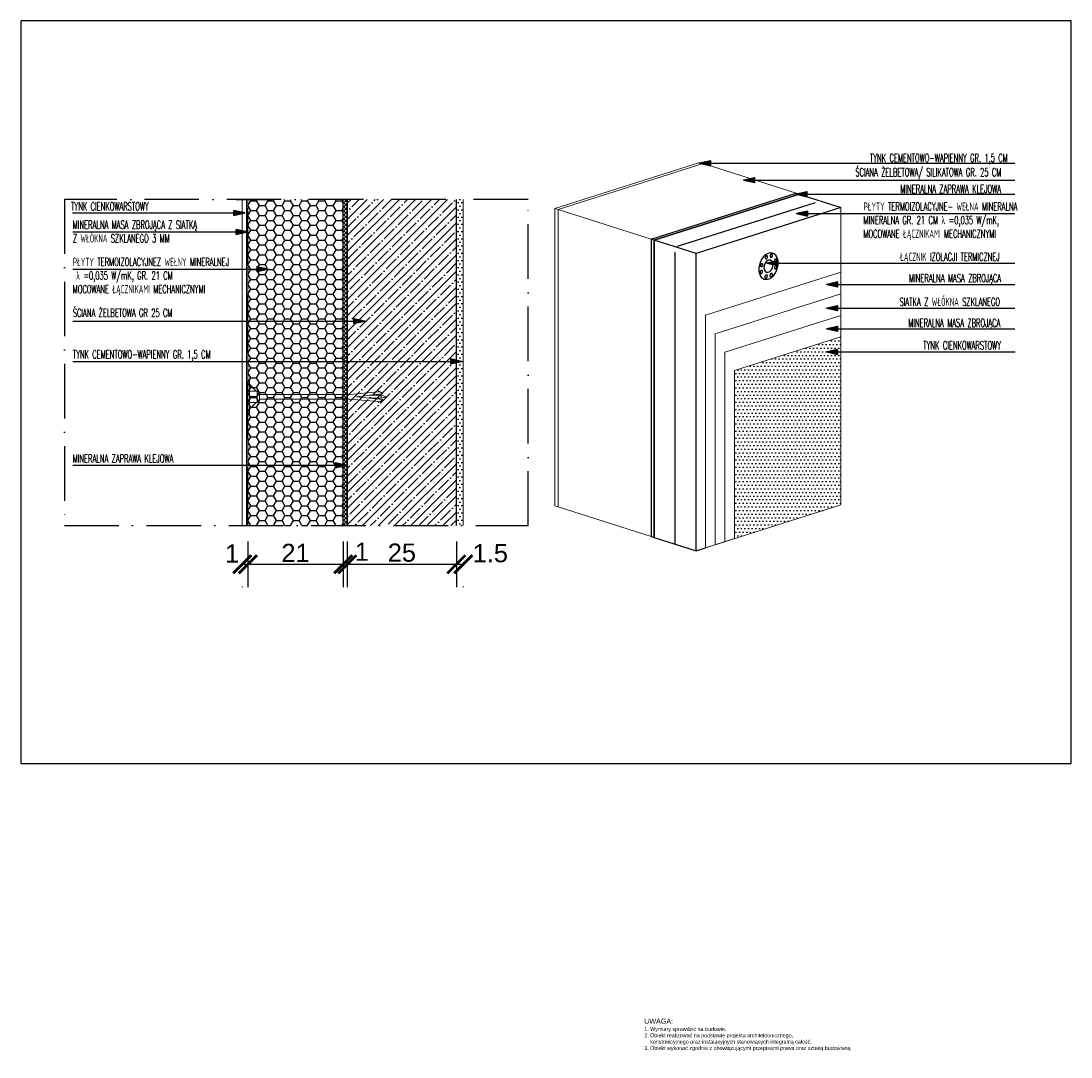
# Model space of a CAD drawing. Header units: millimetres. Extents: x -1427 to 10229, y -1578 to 5221.
# Tile 97 of 129: x 4136 to 4367, y 998 to 1226. Entities that reach past the tile are written whole.
import ezdxf

# ---------------------------------------------------------------- set-up
doc = ezdxf.new("R2010")
doc.units = ezdxf.units.MM
doc.linetypes.add('ACAD_ISO10W100', pattern=[18, 12, -3, 0, -3])
doc.linetypes.add('DASHED', pattern=[19.049999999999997, 12.7, -6.35])
for name, color, linetype, lineweight in [('A WIDOKOWE', 7, 'Continuous', 5), ('DESCR', 43, 'Continuous', 35), ('Widok', 1, 'Continuous', 15), ('WIDOK CIENKA', 199, 'Continuous', 9)]:
    doc.layers.add(name, color=color, linetype=linetype, lineweight=lineweight)
for name, color, linetype in [('A-op', 3, 'Continuous'), ('B-izolacja', 8, 'Continuous'), ('DESCR_POW', 43, 'Continuous'), ('H-hatch', 8, 'Continuous'), ('hatch', 7, 'Continuous'), ('SCHNITTLINIE', 2, 'ACAD_ISO10W100'), ('w.izolacyjna', 252, 'Continuous'), ('w.klejąca', 31, 'Continuous'), ('w.zbrojąca', 7, 'Continuous'), ('zaprawa', 250, 'Continuous'), ('łącznik', 8, 'Continuous'), ('ŚCIANY', 1, 'Continuous')]:
    doc.layers.add(name, color=color, linetype=linetype)
doc.styles.add('Arial', font='arial.ttf')
doc.styles.add('SIMPLEX', font='simplex.shx', dxfattribs={"width": 0.77})
doc.linetypes.add('BATTING', pattern='A,0.00254,-2.54,[134,ltypeshp.shx,S=2.54,R=0,X=-2.54,Y=0],-5.08,[134,ltypeshp.shx,S=2.54,R=180,X=2.54,Y=0],-2.54', length=10.16254)
doc.dimstyles.new('1-10', dxfattribs={"dimtxt": 4, "dimasz": 4, "dimexe": 0.18, "dimexo": 0.0625, "dimgap": 0.5, "dimtad": 1, "dimdec": 0, "dimzin": 0, "dimdsep": 46, "dimtxsty": 'Arial', "dimblk": 'ARCHTICK', "dimblk1": 'ST', "dimblk2": 'ST', "dimcen": 0, "dimse1": 1, "dimse2": 1, "dimclrd": 9, "dimclrt": 256, "dimadec": 0, "dimazin": 0, "dimtfac": 1, "dimtdec": 0, "dimtix": 1, "dimtofl": 0, "dimtmove": 2, "dimatfit": 3, "dimldrblk": 'ARCHTICK', "dimfxl": 1, "dimtolj": 1, "dimtzin": 0, "dimarcsym": 0})

# ---------------------------------------------------------------- blocks, each defined once
blk = doc.blocks.new('_ARCHTICK')
at = {"color": 0, "linetype": 'ByBlock', "const_width": 0.15}
blk.add_lwpolyline([(-0.5, -0.5), (0.5, 0.5)], dxfattribs=at)
blk = doc.blocks.new('*D234')
at = {"layer": 'A WIDOKOWE', "color": 0, "lineweight": -2, "ltscale": 3, "transparency": 16777216}
for p, q in [((4186.165394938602, 1111.51905247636), (4186.165394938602, 1101.51905247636)), ((4207.165394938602, 1111.51905247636), (4207.165394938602, 1101.51905247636))]:
    blk.add_line(p, q, dxfattribs=at)
at = {"layer": 'A WIDOKOWE', "color": 9, "lineweight": -2, "ltscale": 3, "transparency": 16777216}
blk.add_line((4186.165394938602, 1106.51905247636), (4207.165394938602, 1106.51905247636), dxfattribs=at)
at = {"layer": 'DEFPOINTS', "color": 0, "ltscale": 3, "transparency": 16777216}
for p in [(4186.165394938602, 1119.67588789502), (4207.165394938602, 1119.67588789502), (4207.165394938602, 1106.51905247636)]:
    blk.add_point(p, dxfattribs=at)
at = {"layer": 'A WIDOKOWE', "color": 9, "lineweight": -2, "ltscale": 3, "transparency": 16777216, "xscale": 4, "yscale": 4, "zscale": 4, "rotation": 180}
blk.add_blockref('_ARCHTICK', (4186.165394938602, 1106.51905247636), dxfattribs=at)
at = {"layer": 'A WIDOKOWE', "color": 9, "lineweight": -2, "ltscale": 3, "transparency": 16777216, "xscale": 4, "yscale": 4, "zscale": 4}
blk.add_blockref('_ARCHTICK', (4207.165394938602, 1106.51905247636), dxfattribs=at)
at = {"layer": 'A WIDOKOWE', "ltscale": 3, "transparency": 16777216, "insert": (4196.665394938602, 1109.027238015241), "char_height": 4, "attachment_point": 5, "style": 'Arial'}
blk.add_mtext('\\A1;21', dxfattribs=at)
blk = doc.blocks.new('ST')
at = {"color": 8}
blk.add_line((0, 10), (0, -10), dxfattribs=at)
blk.add_line((-5.303300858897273, -5.303300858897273), (5.303300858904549, 5.303300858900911))
blk = doc.blocks.new('*D235')
at = {"layer": 'A WIDOKOWE', "color": 0, "lineweight": -2, "ltscale": 3, "transparency": 16777216}
for p, q in [((4208.064789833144, 1111.51905247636), (4208.064789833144, 1101.51905247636)), ((4232.064789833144, 1111.51905247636), (4232.064789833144, 1101.51905247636))]:
    blk.add_line(p, q, dxfattribs=at)
at = {"layer": 'A WIDOKOWE', "color": 9, "lineweight": -2, "ltscale": 3, "transparency": 16777216}
blk.add_line((4208.064789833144, 1106.51905247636), (4232.064789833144, 1106.51905247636), dxfattribs=at)
at = {"layer": 'DEFPOINTS', "color": 0, "ltscale": 3, "transparency": 16777216}
for p in [(4208.064789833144, 1119.67588789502), (4232.064789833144, 1119.67588789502), (4232.064789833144, 1106.51905247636)]:
    blk.add_point(p, dxfattribs=at)
at = {"layer": 'A WIDOKOWE', "color": 9, "lineweight": -2, "ltscale": 3, "transparency": 16777216, "xscale": 4, "yscale": 4, "zscale": 4, "rotation": 180}
blk.add_blockref('_ARCHTICK', (4208.064789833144, 1106.51905247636), dxfattribs=at)
at = {"layer": 'A WIDOKOWE', "color": 9, "lineweight": -2, "ltscale": 3, "transparency": 16777216, "xscale": 4, "yscale": 4, "zscale": 4}
blk.add_blockref('_ARCHTICK', (4232.064789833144, 1106.51905247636), dxfattribs=at)
at = {"layer": 'A WIDOKOWE', "ltscale": 3, "transparency": 16777216, "insert": (4220.064789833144, 1109.061344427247), "char_height": 4, "attachment_point": 5, "style": 'Arial'}
blk.add_mtext('\\A1;25', dxfattribs=at)
blk = doc.blocks.new('Z$W@#27350')
at = {"layer": 'WIDOK CIENKA', "color": 1}
for p, q in [((0, 0), (0, 7.5)), ((0.3499999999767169, 7.5), (0, 7.5)), ((0.3499999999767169, 0), (0.3499999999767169, 7.5)), ((1.849999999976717, 4.991835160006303), (0.3499999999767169, 6.491835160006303)), ((0.3499999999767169, 4.991835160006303), (2.099999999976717, 4.991835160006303)), ((2.099999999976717, 2.477219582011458), (2.099999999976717, 4.991835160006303)), ((2.599999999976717, 4.522780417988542), (2.099999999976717, 4.991835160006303)), ((22.45820039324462, 4.272780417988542), (28.70915523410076, 4.819668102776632)), ((28.70915523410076, 4.819668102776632), (28.78486769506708, 5.057845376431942)), ((28.78486769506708, 5.057845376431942), (28.89059477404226, 4.823308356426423)), ((28.89059477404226, 4.823308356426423), (29.09595607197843, 4.841275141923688)), ((29.09595607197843, 4.841275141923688), (29.70922774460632, 4.370787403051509)), ((1.849999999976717, 3.834527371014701), (0.3499999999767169, 3.834527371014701)), ((1.849999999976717, 3.63452737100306), (0.3499999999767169, 3.63452737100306)), ((1.849999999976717, 2.477219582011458), (0.3499999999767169, 0.9772195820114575)), ((0.3499999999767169, 2.477219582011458), (2.099999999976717, 2.477219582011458)), ((1.849999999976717, 3.63452737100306), (1.849999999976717, 3.834527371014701)), ((2.599999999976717, 2.977219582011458), (2.099999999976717, 2.477219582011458)), ((2.599999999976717, 2.977219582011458), (2.599999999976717, 4.522780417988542)), ((2.599999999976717, 4.272780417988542), (22.45820039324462, 4.272780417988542)), ((2.599999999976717, 3.227219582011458), (22.45820039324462, 3.227219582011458)), ((22.45820039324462, 3.227219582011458), (28.70915523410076, 2.680331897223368)), ((28.15089809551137, 4.2344512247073), (23.89039181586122, 3.75)), ((28.15089809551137, 3.2655487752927), (23.89039181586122, 3.75)), ((26.7287302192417, 4.072740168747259), (29.35395385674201, 4.072740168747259)), ((26.7287302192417, 3.427259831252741), (29.35395385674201, 3.427259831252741)), ((29.70922774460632, 4.370787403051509), (28.15089809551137, 4.2344512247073)), ((29.70922774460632, 3.129212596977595), (28.15089809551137, 3.2655487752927)), ((28.70915523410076, 2.680331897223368), (28.78486769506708, 2.442154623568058)), ((28.78486769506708, 2.442154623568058), (28.89059477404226, 2.676691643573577)), ((28.89059477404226, 2.676691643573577), (29.09595607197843, 2.658724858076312)), ((29.09595607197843, 2.658724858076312), (29.70922774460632, 3.129212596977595)), ((30.44380476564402, 3.75), (29.35395385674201, 4.072740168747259)), ((29.35395385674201, 3.427259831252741), (29.35395385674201, 4.072740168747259)), ((30.44380476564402, 3.75), (29.35395385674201, 3.427259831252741)), ((0.3499999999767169, 0), (0, 0))]:
    blk.add_line(p, q, dxfattribs=at)
blk = doc.blocks.new('*D236')
at = {"layer": 'DEFPOINTS', "color": 0, "ltscale": 3, "transparency": 16777216}
for p in [(4206.799343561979, 1106.51905247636), (4207.665116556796, 1106.51905247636), (4207.665116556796, 1106.51905247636)]:
    blk.add_point(p, dxfattribs=at)
at = {"layer": 'A WIDOKOWE', "ltscale": 3, "transparency": 16777216, "insert": (4211.267351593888, 1109.284418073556), "char_height": 4, "attachment_point": 5, "style": 'Arial'}
blk.add_mtext('\\A1;1', dxfattribs=at)
blk = doc.blocks.new('*D237')
at = {"layer": 'A WIDOKOWE', "color": 9, "lineweight": -2, "ltscale": 3, "transparency": 16777216}
blk.add_line((4232.064789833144, 1106.51905247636), (4233.564789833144, 1106.51905247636), dxfattribs=at)
at = {"layer": 'A WIDOKOWE', "color": 0, "lineweight": -2, "ltscale": 3, "transparency": 16777216}
for p, q in [((4232.064789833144, 1101.645094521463), (4232.064789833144, 1101.51905247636)), ((4233.564789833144, 1101.645094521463), (4233.564789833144, 1101.51905247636))]:
    blk.add_line(p, q, dxfattribs=at)
at = {"layer": 'DEFPOINTS', "color": 0, "ltscale": 3, "transparency": 16777216}
for p in [(4232.064789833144, 1114.91334477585, 1062.600047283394), (4233.564789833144, 1114.91334477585, 1062.600047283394), (4233.564789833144, 1106.51905247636)]:
    blk.add_point(p, dxfattribs=at)
at = {"layer": 'A WIDOKOWE', "color": 9, "lineweight": -2, "ltscale": 3, "transparency": 16777216, "xscale": 4, "yscale": 4, "zscale": 4, "rotation": 180}
blk.add_blockref('_ARCHTICK', (4232.064789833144, 1106.51905247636), dxfattribs=at)
at = {"layer": 'A WIDOKOWE', "color": 9, "lineweight": -2, "ltscale": 3, "transparency": 16777216, "xscale": 4, "yscale": 4, "zscale": 4}
blk.add_blockref('_ARCHTICK', (4233.564789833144, 1106.51905247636), dxfattribs=at)
at = {"layer": 'A WIDOKOWE', "ltscale": 3, "transparency": 16777216, "insert": (4239.52383917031, 1108.9356646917), "char_height": 4, "attachment_point": 5, "style": 'Arial'}
blk.add_mtext('\\A1;1.5', dxfattribs=at)
blk = doc.blocks.new('*D238')
at = {"layer": 'A WIDOKOWE', "color": 9, "lineweight": -2, "ltscale": 3, "transparency": 16777216}
blk.add_line((4184.944032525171, 1106.51905247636), (4186.165394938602, 1106.51905247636), dxfattribs=at)
at = {"layer": 'A WIDOKOWE', "color": 0, "lineweight": -2, "ltscale": 3, "transparency": 16777216}
for p, q in [((4184.944032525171, 1101.646180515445), (4184.944032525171, 1101.51905247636)), ((4186.165394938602, 1101.646180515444), (4186.165394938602, 1101.51905247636))]:
    blk.add_line(p, q, dxfattribs=at)
at = {"layer": 'DEFPOINTS', "color": 0, "ltscale": 3, "transparency": 16777216}
for p in [(4184.944032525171, 1115.028770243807, 1062.600047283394), (4186.165394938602, 1115.028770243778, 1062.600047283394), (4186.165394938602, 1106.51905247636)]:
    blk.add_point(p, dxfattribs=at)
at = {"layer": 'A WIDOKOWE', "color": 9, "lineweight": -2, "ltscale": 3, "transparency": 16777216, "xscale": 4, "yscale": 4, "zscale": 4, "rotation": 180}
blk.add_blockref('_ARCHTICK', (4184.944032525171, 1106.51905247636), dxfattribs=at)
at = {"layer": 'A WIDOKOWE', "color": 9, "lineweight": -2, "ltscale": 3, "transparency": 16777216, "xscale": 4, "yscale": 4, "zscale": 4}
blk.add_blockref('_ARCHTICK', (4186.165394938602, 1106.51905247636), dxfattribs=at)
at = {"layer": 'A WIDOKOWE', "ltscale": 3, "transparency": 16777216, "insert": (4182.702044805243, 1108.90324748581), "char_height": 4, "attachment_point": 5, "style": 'Arial'}
blk.add_mtext('\\A1;1', dxfattribs=at)

msp = doc.modelspace()

# ---------------------------------------------------------------- hatches: boundary and pattern name
at = {"layer": 'B-izolacja'}
h = msp.add_hatch(dxfattribs=at)
h.set_pattern_fill('HONEY', color=256, scale=10, style=0)
h.set_pattern_definition([(0, (-46093.16875034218, -14265.53501488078), (1.875, 1.082531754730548), [1.25, -2.5]), (120, (-46093.16875034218, -14265.53501488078), (-1.875, 1.082531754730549), [1.249999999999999, -2.499999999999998]), (59.99999999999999, (-46093.16875034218, -14265.53501488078), (4.163336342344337e-16, 2.165063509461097), [-2.5, 1.25])])
h.paths.add_polyline_path([(4186.165394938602, 1115.028770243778), (4186.165394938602, 1186.792310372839), (4207.165394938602, 1186.792310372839), (4207.165394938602, 1115.028770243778)])
at = {"layer": 'DESCR'}
for points in [[(4287.93012064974, 1194.225308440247), (4287.930145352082, 1194.761996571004), (4287.930170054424, 1195.29868470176), (4285.548883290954, 1194.762106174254)], [(4297.655776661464, 1190.506294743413), (4297.655801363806, 1191.042982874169), (4297.655826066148, 1191.579671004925), (4295.274539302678, 1191.04309247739)], [(4309.193046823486, 1187.400513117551), (4309.193071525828, 1187.937201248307), (4309.193096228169, 1188.473889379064), (4306.8118094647, 1187.937310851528)], [(4183.113895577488, 1184.358252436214), (4183.113870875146, 1183.821564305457), (4183.113846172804, 1183.284876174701), (4185.495132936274, 1183.821454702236)], [(4309.300537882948, 1183.130129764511), (4309.300562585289, 1183.666817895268), (4309.300587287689, 1184.203506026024), (4306.919300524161, 1183.666927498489)], [(4183.637033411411, 1180.170517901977), (4183.637008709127, 1179.633829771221), (4183.636984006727, 1179.097141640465), (4186.018270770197, 1179.633720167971)], [(4188.164287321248, 1171.95810996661), (4188.164262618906, 1171.421421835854), (4188.164237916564, 1170.884733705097), (4190.545524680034, 1171.421312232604)], [(4302.751142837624, 1172.248187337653), (4302.751167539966, 1172.784875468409), (4302.751192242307, 1173.321563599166), (4300.369905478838, 1172.784985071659)], [(4315.918279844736, 1167.558120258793), (4315.918304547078, 1168.094808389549), (4315.91832924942, 1168.631496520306), (4313.53704248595, 1168.09491799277)], [(4315.918279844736, 1162.330896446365), (4315.918304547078, 1162.867584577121), (4315.91832924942, 1163.404272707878), (4313.53704248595, 1162.867694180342)], [(4209.52171371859, 1160.55367592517), (4209.521689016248, 1160.016987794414), (4209.521664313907, 1159.480299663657), (4211.902951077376, 1160.016878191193)], [(4315.918279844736, 1157.78123507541), (4315.918304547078, 1158.317923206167), (4315.91832924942, 1158.854611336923), (4313.53704248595, 1158.318032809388)], [(4315.918279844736, 1152.698032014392), (4315.918304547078, 1153.234720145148), (4315.91832924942, 1153.771408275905), (4313.53704248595, 1153.23482974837)], [(4230.838710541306, 1151.695243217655), (4230.838685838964, 1151.158555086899), (4230.838661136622, 1150.621866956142), (4233.219947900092, 1151.158445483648)], [(4205.456906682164, 1128.837116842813), (4205.456881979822, 1128.300428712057), (4205.456857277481, 1127.7637405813), (4207.83814404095, 1128.300319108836)]]:
    msp.add_hatch(color=256, dxfattribs=at).paths.add_polyline_path(points)
at = {"layer": 'H-hatch'}
h = msp.add_hatch(dxfattribs=at)
h.set_pattern_fill('ANSI37', color=256, scale=5)
h.set_pattern_definition([(45, (-46093.16875034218, -14265.53501488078), (-0.4419417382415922, 0.4419417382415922), []), (135, (-46093.16875034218, -14265.53501488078), (-0.4419417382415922, -0.4419417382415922), [])])
h.paths.add_polyline_path([(4208.064789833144, 1115.028770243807), (4207.165394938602, 1115.028770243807), (4207.165394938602, 1186.792310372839), (4208.064789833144, 1186.792310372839)])
at = {"layer": 'hatch'}
h = msp.add_hatch(dxfattribs=at)
h.set_pattern_fill('ANSI35', color=256, scale=10, style=0)
h.set_pattern_definition([(45, (-46093.16875034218, -14265.53501488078), (-1.767766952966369, 1.767766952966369), []), (45, (-46091.40098339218, -14265.53501488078), (-1.767766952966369, 1.767766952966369), [3.125, -0.625, 0, -0.625])])
h.paths.add_polyline_path([(4232.064789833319, 1115.028770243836), (4208.064789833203, 1115.028770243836), (4208.064789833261, 1186.792310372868), (4232.064789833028, 1186.792310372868), (4232.064789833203, 1115.028770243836)])
at = {"layer": 'hatch', "ltscale": 0.35}
h = msp.add_hatch(dxfattribs=at)
h.set_pattern_fill('DOTS', color=8, scale=0.5, style=0)
h.set_pattern_definition([(0, (-24676.32709605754, 28155.3377090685), (0.396875, 0.79375), [0, -0.79375])])
h.paths.add_polyline_path([(4233.564789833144, 1186.792310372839), (4232.064789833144, 1186.792310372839), (4232.064789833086, 1115.028770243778), (4233.564789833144, 1115.028770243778)])
at = {"layer": 'hatch', "extrusion": (-0.7055760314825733, 0.2259469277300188, -0.6716475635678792)}
h = msp.add_hatch(dxfattribs=at)
h.set_pattern_fill('ANSI37,_O', color=256, scale=0.2999999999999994, angle=109.5089661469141)
h.set_pattern_definition([(244.5089661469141, (-2363.360304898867, -1388.842477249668), (0.8597766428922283, -0.4099272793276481), []), (334.508966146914, (-2363.360304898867, -1388.842477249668), (0.4099272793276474, 0.8597766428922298), [])])
h.paths.add_polyline_path([(-2426.956927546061, -1408.373723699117), (-2422.4436643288, -1410.525572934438), (-2406.950349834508, -1378.030077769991), (-2367.233633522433, -1396.966351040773), (-2365.942523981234, -1394.258393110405), (-2410.1725035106, -1373.170270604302)])
at = {"layer": 'hatch', "ltscale": 0.35}
h = msp.add_hatch(dxfattribs=at)
h.set_pattern_fill('DOTS', color=8, scale=0.5, style=0)
h.set_pattern_definition([(0, (-24867.23421089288, 28558.30048833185), (0.396875, 0.79375), [0, -0.79375])])
h.paths.add_polyline_path([(4316.662722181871, 1153.23482974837), (4315.918304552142, 1153.23482974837), (4315.918279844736, 1152.698032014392), (4313.53704248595, 1153.23482974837), (4315.91832924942, 1153.771408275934), (4315.918304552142, 1153.23482974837), (4316.662722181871, 1153.23482974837), (4316.662722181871, 1156.554825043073), (4293.277792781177, 1149.130754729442), (4293.277792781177, 1112.166332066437), (4316.662722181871, 1119.590402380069)])
at = {"layer": 'w.klejąca', "extrusion": (-4.718447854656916e-16, 0.9478057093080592, 0.3188484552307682)}
h = msp.add_hatch(dxfattribs=at)
h.set_pattern_fill('AR-CONC', color=8, scale=0.01, angle=224.876099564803, style=0)
h.set_pattern_definition([(94.87609956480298, (-4274.896117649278, 1075.116378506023), (1.403485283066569, 1.172501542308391), [0.1905, -2.0955]), (39.87609956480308, (-4274.896117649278, 1075.116378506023), (-1.597792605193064, 1.105227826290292), [0.1524, -1.6764]), (145.3270995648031, (-4274.779160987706, 1075.214086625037), (-0.1942965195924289, 2.277727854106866), [0.1619, -1.7809]), (91.06029956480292, (-4275.254550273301, 1075.476364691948), (2.217599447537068, 1.614742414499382), [0.2857499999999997, -3.143249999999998]), (141.5116995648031, (-4275.069750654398, 1075.610926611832), (-0.0634477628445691, 3.428409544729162), [0.2428500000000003, -2.671350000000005]), (36.06009956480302, (-4275.254550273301, 1075.476364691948), (-0.06344204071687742, 3.428409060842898), [0.2286, -2.5146]), (65.8760995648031, (-4274.98494902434, 1075.56558445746), (1.795955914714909, 0.3450697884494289), [0.1904999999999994, -2.095499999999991]), (10.87609956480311, (-4274.98494902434, 1075.56558445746), (-0.8616358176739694, 1.741279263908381), [0.1524, -1.6764]), (116.3274995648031, (-4274.835286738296, 1075.59433994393), (0.9343142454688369, 2.086349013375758), [0.1618999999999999, -1.780899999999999]), (82.37609956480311, (-4274.896117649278, 1075.116378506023), (-0.5747131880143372, 0.6209783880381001), [0, -1.65608, 0, -1.7018, 0, -1.68275]), (52.37609956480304, (-4274.896117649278, 1075.116378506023), (-0.2333431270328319, 1.181377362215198), [0, -0.970279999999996, 0, -1.617979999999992, 0, -0.641349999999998]), (12.37609956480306, (-4275.297502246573, 1074.71672613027), (1.001262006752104, 0.9160988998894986), [0, -0.6349999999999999, 0, -1.9812, 0, -2.628899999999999]), (2.376099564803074, (-4275.477495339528, 1074.537509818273), (0.8702908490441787, 1.225344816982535), [0, -0.8255000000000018, 0, -1.315720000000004, 0, -1.866900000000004])])
h.paths.add_polyline_path([(-4274.896117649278, 1075.116378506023), (-4306.784657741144, 1043.3654570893), (-4307.490233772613, 1044.07409131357), (-4275.601693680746, 1075.825012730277)])
at = {"layer": 'zaprawa', "extrusion": (0.7086342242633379, 0.224971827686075, -0.6687489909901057)}
h = msp.add_hatch(dxfattribs=at)
h.set_pattern_fill('AR-CONC', color=8, scale=0.01, angle=295.3949003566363, style=0)
h.set_pattern_definition([(75.39490035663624, (-170.7355355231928, 4101.191691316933), (1.714163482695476, 0.6373181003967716), [0.1905, -2.0955]), (20.39490035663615, (-170.7355355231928, 4101.191691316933), (-1.137729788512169, 1.574814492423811), [0.1524000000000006, -1.676400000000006]), (125.8459003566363, (-170.5926891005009, 4101.244800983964), (0.5764433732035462, 2.212127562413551), [0.1618999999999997, -1.780899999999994]), (71.57910035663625, (-170.9533937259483, 4101.650605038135), (2.629156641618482, 0.7827360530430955), [0.2857499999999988, -3.143249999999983]), (122.0305003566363, (-170.7342976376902, 4101.71583320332), (1.083550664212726, 3.253296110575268), [0.2428500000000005, -2.67135]), (16.57890035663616, (-170.9533937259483, 4101.650605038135), (1.08355589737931, 3.253293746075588), [0.2286000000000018, -2.514600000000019]), (46.39490035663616, (-170.6694723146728, 4101.644805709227), (1.808219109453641, -0.2736319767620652), [0.1905, -2.0955]), (351.3949003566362, (-170.6694723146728, 4101.644805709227), (-0.2315956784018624, 1.928946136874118), [0.1524000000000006, -1.676400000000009]), (96.84630035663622, (-170.5187881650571, 4101.622002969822), (1.576617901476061, 1.655316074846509), [0.1619000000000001, -1.780900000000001]), (62.89490035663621, (-170.7355355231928, 4101.191691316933), (-0.3347166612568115, 0.7770934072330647), [0, -1.65608, 0, -1.7018, 0, -1.68275]), (32.89490035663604, (-170.7355355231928, 4101.191691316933), (0.1740019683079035, 1.191564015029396), [0, -0.9702800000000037, 0, -1.617980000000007, 0, -0.6413500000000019]), (352.8949003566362, (-171.2472243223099, 4100.948779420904), (1.249457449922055, 0.5297347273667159), [0, -0.6350000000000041, 0, -1.981200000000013, 0, -2.628900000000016]), (342.8949003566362, (-171.4766811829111, 4100.839850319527), (1.229117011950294, 0.8649551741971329), [0, -0.8255000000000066, 0, -1.315720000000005, 0, -1.866900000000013])])
h.paths.add_polyline_path([(-233.0683047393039, 4071.600714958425), (-170.7355355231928, 4101.191691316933), (-171.1643902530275, 4102.095064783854), (-233.4971594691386, 4072.504088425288)])
at = {"layer": 'zaprawa', "true_color": 0xe0e0e0, "extrusion": (0.7055760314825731, -0.2259469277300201, 0.6716475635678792)}
h = msp.add_hatch(color=254, dxfattribs=at)
h.dxf.hatch_style = 1
edge = h.paths.add_edge_path()
edge.add_ellipse((2427.890186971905, -1383.002229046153), major_axis=(-3.580469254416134e-15, 3.000000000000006), ratio=0.9999999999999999, start_angle=0, end_angle=360, ccw=False)

# ---------------------------------------------------------------- linework, layer by layer
msp.add_line((4183.504863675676, 1186.792310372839, -4.800000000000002), (4191.504863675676, 1186.792310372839, -4.800000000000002))
at = {"elevation": -4.800000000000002}
msp.add_lwpolyline([(4136.273443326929, 1062.706778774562), (4367.273443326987, 1062.706778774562), (4367.273443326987, 1226.056778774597), (4136.273443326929, 1226.056778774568)], close=True, dxfattribs=at)
at = {"layer": 'A-op', "elevation": -4.800000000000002}
msp.add_lwpolyline([(4208.064789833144, 1115.028770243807), (4207.165394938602, 1115.028770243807), (4207.165394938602, 1186.792310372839), (4208.064789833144, 1186.792310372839)], close=True, dxfattribs=at)
at = {"layer": 'DESCR', "elevation": -4.800000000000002}
for points in [[(4287.930145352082, 1194.761996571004), (4287.93012064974, 1194.225308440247), (4285.548883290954, 1194.762106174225), (4287.930170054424, 1195.29868470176)], [(4297.655801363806, 1191.042982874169), (4297.655776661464, 1190.506294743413), (4295.274539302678, 1191.04309247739), (4297.655826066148, 1191.579671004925)], [(4309.193071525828, 1187.937201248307), (4309.193046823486, 1187.400513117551), (4306.8118094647, 1187.937310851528), (4309.193096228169, 1188.473889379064)], [(4183.113870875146, 1183.821564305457), (4183.113895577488, 1184.358252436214), (4185.495132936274, 1183.821454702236), (4183.113846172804, 1183.284876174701)], [(4309.300562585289, 1183.666817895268), (4309.300537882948, 1183.130129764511), (4306.91930052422, 1183.666927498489), (4309.300587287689, 1184.203506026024)], [(4183.637008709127, 1179.633829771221), (4183.637033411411, 1180.170517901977), (4186.018270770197, 1179.633720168), (4183.636984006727, 1179.097141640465)], [(4188.196826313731, 1171.45801875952), (4188.196851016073, 1171.994706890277), (4190.578088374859, 1171.457909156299), (4188.19680161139, 1170.921330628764)], [(4302.751167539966, 1172.784875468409), (4302.751142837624, 1172.248187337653), (4300.369905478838, 1172.78498507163), (4302.751192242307, 1173.321563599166)], [(4315.918304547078, 1168.094808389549), (4315.918279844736, 1167.558120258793), (4313.537042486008, 1168.09491799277), (4315.91832924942, 1168.631496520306)], [(4315.918304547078, 1162.867584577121), (4315.918279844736, 1162.330896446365), (4313.537042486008, 1162.867694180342), (4315.91832924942, 1163.404272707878)], [(4209.521689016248, 1160.016987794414), (4209.52171371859, 1160.55367592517), (4211.902951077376, 1160.016878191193), (4209.521664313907, 1159.480299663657)], [(4315.918304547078, 1158.317923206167), (4315.918279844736, 1157.78123507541), (4313.537042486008, 1158.318032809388), (4315.91832924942, 1158.854611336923)], [(4315.918304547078, 1153.234720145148), (4315.918279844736, 1152.698032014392), (4313.537042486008, 1153.23482974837), (4315.91832924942, 1153.771408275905)], [(4230.833115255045, 1151.161522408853), (4230.833139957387, 1151.698210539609), (4233.214377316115, 1151.161412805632), (4230.833090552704, 1150.624834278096)], [(4205.456881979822, 1128.300428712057), (4205.456906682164, 1128.837116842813), (4207.83814404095, 1128.300319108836), (4205.456857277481, 1127.7637405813)]]:
    msp.add_lwpolyline(points, close=True, dxfattribs=at)
at = {"layer": 'DESCR_POW'}
for p, q in [((4295.274539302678, 1191.04309247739, -4.800000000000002), (4354.932060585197, 1191.04309247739, -4.800000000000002)), ((4306.8118094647, 1187.937310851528, -4.800000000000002), (4354.932060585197, 1187.937310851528, -4.800000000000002)), ((4306.91930052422, 1183.666927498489, -4.800000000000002), (4354.932060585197, 1183.666927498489, -4.800000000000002)), ((4300.369905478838, 1172.78498507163, -4.800000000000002), (4354.932060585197, 1172.784985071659, -4.800000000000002)), ((4313.53704248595, 1168.09491799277, -4.800000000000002), (4354.932060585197, 1168.09491799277, -4.800000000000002)), ((4313.53704248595, 1162.867694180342, -4.800000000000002), (4354.932060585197, 1162.867694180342, -4.800000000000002)), ((4313.53704248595, 1158.318032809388, -4.800000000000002), (4354.932060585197, 1158.318032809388, -4.800000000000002)), ((4313.53704248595, 1153.23482974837, -4.800000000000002), (4355.015632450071, 1153.25909992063, -1067.400047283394))]:
    msp.add_line(p, q, dxfattribs=at)
at = {"layer": 'DESCR_POW', "elevation": -4.800000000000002}
for points in [[(4287.930145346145, 1194.761868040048), (4354.932060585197, 1194.761983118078)], [(4147.582181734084, 1183.82137511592), (4183.113870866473, 1183.82137511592)], [(4147.659504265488, 1179.633640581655), (4184.206433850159, 1179.633640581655)], [(4147.659504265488, 1171.45801875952), (4188.196826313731, 1171.45801875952)], [(4147.659504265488, 1160.016987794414), (4209.521689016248, 1160.016987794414)], [(4147.659504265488, 1151.161499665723), (4230.833115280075, 1151.162066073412)], [(4147.648200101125, 1128.300428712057), (4205.456881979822, 1128.300428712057)]]:
    msp.add_lwpolyline(points, dxfattribs=at)
at = {"layer": 'hatch', "linetype": 'BATTING', "ltscale": 9.5, "extrusion": (1.595128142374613e-15, -0.9478057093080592, -0.318848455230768)}
msp.add_lwpolyline([(4311.04226903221, 1049.709959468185), (4309.952223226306, 1049.316319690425), (4309.077507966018, 1048.97877050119), (4308.392001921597, 1048.687695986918), (4307.86958376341, 1048.433480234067), (4307.484132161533, 1048.206507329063), (4307.209525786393, 1047.997161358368), (4307.019643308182, 1047.79582640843), (4306.888363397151, 1047.592886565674), (4306.793443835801, 1047.380661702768), (4306.728158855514, 1047.159214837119), (4306.689661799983, 1046.930544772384), (4306.675106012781, 1046.696650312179), (4306.681644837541, 1046.459530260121), (4306.706431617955, 1046.221183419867), (4306.746619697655, 1045.983608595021), (4306.799362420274, 1045.748804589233), (4306.862325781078, 1045.518708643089), (4306.935226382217, 1045.295011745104), (4307.018293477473, 1045.079343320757), (4307.111756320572, 1044.873332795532), (4307.215844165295, 1044.678609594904), (4307.330786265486, 1044.496803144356), (4307.456811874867, 1044.329542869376), (4307.594150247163, 1044.178458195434)], dxfattribs=at)
at = {"layer": 'hatch', "linetype": 'BATTING', "ltscale": 13.5, "extrusion": (-2.775557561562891e-17, 0.9478057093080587, 0.3188484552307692), "elevation": 1604.577502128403}
msp.add_lwpolyline([(-4280.707104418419, 1079.914209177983), (-4311.042269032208, 1049.709959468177)], dxfattribs=at)
at = {"layer": 'hatch', "linetype": 'BATTING', "ltscale": 9.5, "extrusion": (0.7086342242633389, 0.2249718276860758, -0.6687489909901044)}
msp.add_lwpolyline([(-175.3247077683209, 4107.304463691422), (-175.318642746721, 4106.146942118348), (-175.3024875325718, 4105.240387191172), (-175.2765161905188, 4104.548771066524), (-175.2410027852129, 4104.036065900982), (-175.1962213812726, 4103.666243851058), (-175.1424460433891, 4103.403277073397), (-175.0799508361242, 4103.211137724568), (-175.0090098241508, 4103.053797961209), (-174.930011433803, 4102.901516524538), (-174.8438015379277, 4102.749698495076), (-174.7513403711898, 4102.600035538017), (-174.6535881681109, 4102.454219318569), (-174.551505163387, 4102.31394150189), (-174.4460515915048, 4102.180893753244), (-174.338187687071, 4102.056767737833), (-174.2288736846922, 4101.943255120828), (-174.1189236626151, 4101.841739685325), (-174.0085670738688, 4101.752373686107), (-173.8978872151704, 4101.675001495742), (-173.7869673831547, 4101.609467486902), (-173.6758908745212, 4101.55561603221), (-173.5647409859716, 4101.513291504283), (-173.4536010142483, 4101.482338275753), (-173.3425542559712, 4101.4626007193), (-173.2316396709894, 4101.454079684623), (-173.1207188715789, 4101.457401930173), (-173.009609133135, 4101.473350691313), (-172.8981277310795, 4101.502709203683), (-172.7860919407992, 4101.546260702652), (-172.6733190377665, 4101.604788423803), (-172.5596262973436, 4101.679075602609), (-172.4448309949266, 4101.769905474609), (-172.3293950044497, 4101.878509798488), (-172.2163585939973, 4102.007914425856), (-172.1094066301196, 4102.161593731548), (-172.0122239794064, 4102.343022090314), (-171.9284955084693, 4102.555673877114), (-171.8619060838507, 4102.803023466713), (-171.8161405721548, 4103.088545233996), (-171.7948838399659, 4103.415713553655)], dxfattribs=at)
at = {"layer": 'hatch', "linetype": 'BATTING', "ltscale": 9.5, "extrusion": (-2.775557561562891e-17, 0.9478057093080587, 0.3188484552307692)}
msp.add_lwpolyline([(-4280.707104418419, 1079.914209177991), (-4281.810701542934, 1080.284867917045), (-4282.676127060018, 1080.592403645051), (-4283.33634015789, 1080.845787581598), (-4283.824300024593, 1081.0539909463), (-4284.172965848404, 1081.225984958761), (-4284.415296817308, 1081.370740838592), (-4284.584252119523, 1081.497229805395), (-4284.712790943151, 1081.61442307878), (-4284.828262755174, 1081.730094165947), (-4284.935578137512, 1081.847225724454), (-4285.034037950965, 1081.967602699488), (-4285.122943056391, 1082.093010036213), (-4285.201594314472, 1082.225232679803), (-4285.269292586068, 1082.366055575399), (-4285.32533873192, 1082.517263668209), (-4285.369033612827, 1082.680641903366), (-4285.398020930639, 1082.857752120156), (-4285.403315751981, 1083.049263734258), (-4285.37427598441, 1083.255623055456), (-4285.300259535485, 1083.477276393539), (-4285.170624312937, 1083.71467005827), (-4284.974728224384, 1083.968250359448), (-4284.701929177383, 1084.238463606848), (-4284.341585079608, 1084.525756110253)], dxfattribs=at)
at = {"layer": 'hatch', "linetype": 'BATTING', "ltscale": 14.5, "extrusion": (-0.7086342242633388, -0.2249718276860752, 0.6687489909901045), "elevation": -2270.761346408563}
msp.add_lwpolyline([(236.2108535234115, 4078.411080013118), (175.0317383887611, 4107.45438696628)], dxfattribs=at)
at = {"layer": 'SCHNITTLINIE', "elevation": -4.800000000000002}
msp.add_lwpolyline([(4145.814773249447, 1115.028770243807), (4247.815961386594, 1115.028770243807), (4247.82047466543, 1186.792310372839), (4145.814773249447, 1186.792310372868), (4145.814773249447, 1115.028770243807)], close=True, dxfattribs=at)
at = {"layer": 'w.izolacyjna', "extrusion": (-2.775557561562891e-17, 0.9478057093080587, 0.3188484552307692), "elevation": 1535.577502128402}
msp.add_lwpolyline([(-4284.774182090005, 1085.037257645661), (-4286.900084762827, 1082.920529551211)], dxfattribs=at)
at = {"layer": 'w.zbrojąca', "color": 8, "extrusion": (8.111023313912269e-16, -0.947805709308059, -0.3188484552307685)}
for points, elevation in [([(4274.896117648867, 1075.11637850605), (4306.784657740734, 1043.365457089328), (4307.490233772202, 1044.07409131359), (4275.601693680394, 1075.825012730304)], -1604.577502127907), ([(4275.601693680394, 1075.825012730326), (4307.490233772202, 1044.07409131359), (4316.662722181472, 1053.286336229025), (4284.774182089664, 1085.037257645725)], -1604.57750212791)]:
    msp.add_lwpolyline(points, close=True, dxfattribs=dict(at, elevation=elevation))
at = {"layer": 'w.zbrojąca', "color": 8, "extrusion": (0.7086342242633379, 0.2249718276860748, -0.6687489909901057), "elevation": 2270.761346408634}
msp.add_lwpolyline([(-233.4971594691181, 4072.504088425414), (-171.1643902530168, 4102.095064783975), (-170.7355355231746, 4101.191691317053), (-233.0683047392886, 4071.600714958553)], close=True, dxfattribs=at)
at = {"layer": 'w.zbrojąca', "color": 8, "extrusion": (0.7086342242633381, 0.2249718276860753, -0.6687489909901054), "elevation": 2270.761346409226}
msp.add_lwpolyline([(-239.0722709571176, 4084.247943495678), (-176.7395017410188, 4113.838919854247), (-171.1643902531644, 4102.095064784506), (-233.4971594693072, 4072.504088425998)], close=True, dxfattribs=at)
at = {"layer": 'Widok'}
msp.add_line((4254.434412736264, 1119.182388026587, 1489.140176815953), (4253.728836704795, 1119.408334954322, 1485.231264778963), dxfattribs=at)
at = {"layer": 'Widok', "extrusion": (8.111023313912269e-16, -0.947805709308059, -0.3188484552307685), "elevation": -1594.982170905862}
msp.add_lwpolyline([(4253.728836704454, 1025.334366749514), (4285.617376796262, 993.5834453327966), (4286.322952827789, 994.2920795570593), (4254.434412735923, 1026.043000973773)], close=True, dxfattribs=at)
at = {"layer": 'Widok', "color": 0, "extrusion": (8.111023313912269e-16, -0.947805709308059, -0.3188484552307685), "elevation": -1604.577502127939}
msp.add_lwpolyline([(4306.784657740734, 1043.365457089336), (4286.322952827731, 1022.815064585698), (4254.434412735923, 1054.565986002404)], dxfattribs=at)
at = {"layer": 'Widok'}
for points, elevation in [([(4286.32295282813, 1194.70471421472), (4254.434412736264, 1184.580981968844), (4254.434412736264, 1119.182388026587)], 1481.047015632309), ([(4274.896117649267, 1178.028521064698), (4306.784657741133, 1188.152253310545)], 1530.618499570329), ([(4184.944032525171, 1115.028770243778), (4184.944032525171, 1186.792310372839)], -4.800000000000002), ([(4185.865394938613, 1115.028770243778), (4185.865394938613, 1186.792310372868)], -4.800000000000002), ([(4185.865394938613, 1115.028770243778), (4185.865394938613, 1186.792310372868)], -4.800000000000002), ([(4186.165394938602, 1115.028770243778), (4186.165394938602, 1186.792310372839)], -4.800000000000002), ([(4186.165394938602, 1115.028770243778), (4186.165394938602, 1186.792310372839)], -4.800000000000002), ([(4207.165394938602, 1115.028770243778), (4207.165394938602, 1186.792310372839)], -4.800000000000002), ([(4233.564789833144, 1115.028770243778), (4233.564789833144, 1186.792310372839)], -4.800000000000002), ([(4253.728836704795, 1184.806928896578), (4253.728836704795, 1119.408334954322)], 1480.375368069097)]:
    msp.add_lwpolyline(points, dxfattribs=dict(at, elevation=elevation))
at = {"layer": 'Widok', "color": 8, "elevation": 1530.618499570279}
msp.add_lwpolyline([(4274.896117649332, 1178.02852106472), (4254.434412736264, 1184.580981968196)], dxfattribs=at)
at = {"layer": 'Widok', "extrusion": (-0.7055760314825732, 0.2259469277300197, -0.6716475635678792), "elevation": -3792.128498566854}
msp.add_lwpolyline([(-2445.009980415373, -1399.7663267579), (-2382.726948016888, -1429.461846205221), (-2363.360304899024, -1388.842477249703), (-2425.64333729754, -1359.146957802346)], close=True, dxfattribs=at)
at = {"layer": 'Widok', "color": 8, "extrusion": (-0.7055760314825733, 0.2259469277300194, -0.6716475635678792), "elevation": -3792.128498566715}
msp.add_lwpolyline([(-2368.524743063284, -1399.674308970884), (-2364.651414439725, -1391.550435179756), (-2413.394657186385, -1368.310463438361), (-2431.470190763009, -1406.221874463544), (-2417.930401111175, -1412.677422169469), (-2403.728196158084, -1382.889884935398)], close=True, dxfattribs=at)
at = {"layer": 'Widok', "color": 8, "extrusion": (0.7055760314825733, -0.2259469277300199, 0.671647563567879), "elevation": 3792.128498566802}
msp.add_lwpolyline([(2422.443664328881, -1410.525572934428), (2426.956927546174, -1408.373723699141), (2410.172503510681, -1373.170270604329), (2365.942523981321, -1394.258393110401), (2367.233633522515, -1396.966351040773), (2406.950349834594, -1378.030077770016), (2422.443664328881, -1410.525572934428)], close=True, dxfattribs=at)
at = {"layer": 'Widok', "extrusion": (-2.775557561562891e-17, 0.9478057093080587, 0.3188484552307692), "elevation": 1535.577502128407}
msp.add_lwpolyline([(-4254.434412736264, 1054.565986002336), (-4254.434412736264, 1054.565986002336), (-4274.896117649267, 1075.116378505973)], dxfattribs=at)
at = {"layer": 'WIDOK CIENKA', "linetype": 'DASHED', "elevation": -4.800000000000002}
msp.add_lwpolyline([(4186.015394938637, 1115.028770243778), (4186.015394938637, 1186.792310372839)], dxfattribs=at)
msp.add_lwpolyline([(4186.015394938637, 1115.028770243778), (4186.015394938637, 1186.792310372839)], dxfattribs=at)
at = {"layer": 'łącznik', "extrusion": (-0.7055760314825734, 0.2259469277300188, -0.6716475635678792)}
msp.add_circle((-2427.89018697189, -1383.002229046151, -3792.128498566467), 3, dxfattribs=at)
at = {"layer": 'łącznik', "color": 8, "extrusion": (-0.7055760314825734, 0.2259469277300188, -0.6716475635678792)}
for centre, radius in [((-2427.89018697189, -1383.002229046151, -3792.128498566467), 1.410390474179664), ((-2429.608847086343, -1381.426288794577, -3792.128498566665), 0.4000000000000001), ((-2430.280282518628, -1382.834549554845, -3792.128498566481), 0.4000000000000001), ((-2429.520113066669, -1384.7166572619, -3792.1284985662), 0.4000000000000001), ((-2426.201633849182, -1381.358808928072, -3792.128498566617), 0.4000000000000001), ((-2427.63595096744, -1380.761624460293, -3792.128498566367), 0.4000000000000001), ((-2428.117484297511, -1385.385407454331, -3792.128498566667), 0.4000000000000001), ((-2425.532388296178, -1383.319901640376, -3792.128498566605), 0.4000000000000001), ((-2426.209094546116, -1384.739217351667, -3792.128498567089), 0.4000000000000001)]:
    msp.add_circle(centre, radius, dxfattribs=at)
at = {"layer": 'ŚCIANY', "elevation": -4.800000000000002}
for points in [[(4208.064789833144, 1115.028770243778), (4208.064789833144, 1186.792310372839)], [(4232.064789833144, 1115.028770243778), (4232.064789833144, 1186.792310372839)]]:
    msp.add_lwpolyline(points, dxfattribs=at)

# ---------------------------------------------------------------- block references
at = {"layer": 'A WIDOKOWE', "ltscale": 3}
msp.add_blockref('Z$W@#27350', (4186.165394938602, 1139.636869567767, -4.800000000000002), dxfattribs=at)

# ---------------------------------------------------------------- texts
at = {"insert": (4273.386745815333, 1006.557286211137, 1046971.244023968), "char_height": 1.12, "width": 46.50700659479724, "attachment_point": 1, "style": 'Arial'}
msp.add_mtext('UWAGA:\\P{\\H0.75x;1. Wymiary sprawdzić na budowie.\\P2. Obiekt realizować na podstawie projektu architektonicznego,  \\P    konstrukcyjnego oraz instalacyjnych stanowiących integralną całość.\\P3. Obiekt wykonać zgodnie z obowiązującymi przepisami prawa oraz sztuką budowlaną}', dxfattribs=at)
at = {"layer": 'DESCR', "lineweight": 18, "char_height": 1.8, "width": 100.5259910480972, "attachment_point": 1, "style": 'SIMPLEX'}
for s, insert in [('\\pxsm1.5;{\\W0.6;TYNK CEMENTOWO-WAPIENNY GR. 1,5 CM}', (4323.04725813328, 1196.821756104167, -4.800000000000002)), ('{\\W0.6;ŚCIANA ŻELBETOWA/ SILIKATOWA GR. 25 CM}', (4319.837131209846, 1193.679101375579, -4.800000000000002)), ('\\pxsm1.5;{\\W0.6;MINERALNA ZAPRAWA KLEJOWA}', (4329.745870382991, 1190.000475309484, -4.800000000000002)), ('{\\W0.6;TYNK CIENKOWARSTOWY}', (4147.288076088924, 1186.1616600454, -4.800000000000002)), ('{\\W0.6;PŁYTY TERMOIZOLACYJNE- WEŁNA MINERALNA\\PMINERALNA GR. 21 CM \\C0;λ\\C256; =0,035 W/mK,  \\PMOCOWANE ŁĄCZNIKAMI MECHANICZNYMI}', (4321.616981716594, 1186.141887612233, -4.800000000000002)), ('{\\W0.6;MINERALNA MASA ZBROJĄCA Z SIATKĄ \\PZ WŁÓKNA SZKLANEGO 3 MM}', (4147.661158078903, 1182.128964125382, -4.800000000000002)), ('{\\W0.6;PŁYTY TERMOIZOLACYJNEZ WEŁNY MINERALNEJ \\P \\C0;λ\\C256; =0,035 W/mK, GR. 21 CM \\PMOCOWANE ŁĄCZNIKAMI MECHANICZNYMI}', (4147.661158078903, 1173.953342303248, -4.800000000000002)), ('{\\W0.6;ŁĄCZNIK IZOLACJI TERMICZNEJ}', (4329.674653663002, 1175.066795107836, -4.800000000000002)), ('{\\W0.6;MINERALNA MASA ZBROJĄCA }', (4331.635930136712, 1170.384924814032, -4.800000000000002)), ('{\\W0.6;SIATKA Z WŁÓKNA SZKLANEGO }', (4329.543001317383, 1165.165931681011, -4.800000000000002)), ('{\\W0.6;ŚCIANA ŻELBETOWA GR 25 CM}', (4147.661158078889, 1162.743641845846, -4.800000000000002)), ('{\\W0.6;MINERALNA MASA ZBROJĄCA }', (4331.47255903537, 1160.527669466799, -4.800000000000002)), ('{\\W0.6;TYNK CIENKOWARSTOWY}', (4334.774443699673, 1155.599384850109, -1067.400047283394)), ('\\pxsm1.5;{\\W0.6;TYNK CEMENTOWO-WAPIENNY GR. 1,5 CM}', (4147.661158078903, 1153.598855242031, -4.800000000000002)), ('\\pxsm1.5;{\\W0.6;MINERALNA ZAPRAWA KLEJOWA}', (4147.649302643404, 1130.68071638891, -4.800000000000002))]:
    msp.add_mtext(s, dxfattribs=dict(at, insert=insert))

# ---------------------------------------------------------------- dimensions: what is measured, and where the dimension line sits
at = {"layer": 'A WIDOKOWE', "ltscale": 3}
dim = msp.add_linear_dim(base=(4207.165394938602, 1106.51905247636, -4.800000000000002), p1=(4186.165394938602, 1119.67588789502, -4.800000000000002), p2=(4207.165394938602, 1119.67588789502, -4.800000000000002), dimstyle='1-10', override={"dimexe": 5, "dimse1": 0, "dimse2": 0, "dimfxl": 5, "dimfxlon": 1}, dxfattribs=at)
dim.commit()
dim.dimension.update_dxf_attribs({"geometry": '*D234', "text_midpoint": (4196.665394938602, 1109.027238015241, -4.800000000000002)})
dim = msp.add_linear_dim(base=(4232.064789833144, 1106.51905247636, -4.800000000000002), p1=(4208.064789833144, 1119.67588789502, -4.800000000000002), p2=(4232.064789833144, 1119.67588789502, -4.800000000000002), text='25', dimstyle='1-10', override={"dimexe": 5, "dimse1": 0, "dimse2": 0, "dimfxl": 5, "dimfxlon": 1}, dxfattribs=at)
dim.commit()
dim.dimension.update_dxf_attribs({"geometry": '*D235', "text_midpoint": (4220.064789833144, 1109.061344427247, -4.800000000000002)})
dim = msp.add_linear_dim(base=(4186.165394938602, 1106.51905247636, -1067.400047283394), p1=(4184.944032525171, 1115.028770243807, -4.800000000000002), p2=(4186.165394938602, 1115.028770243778, -4.800000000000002), dimstyle='1-10', override={"dimexe": 5, "dimse1": 0, "dimse2": 0, "dimfxl": 5, "dimfxlon": 1}, dxfattribs=at)
dim.commit()
dim.dimension.update_dxf_attribs({"geometry": '*D238', "text_midpoint": (4182.702044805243, 1108.90324748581, -1067.400047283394), "dimtype": 160})
dim = msp.add_linear_dim(base=(4233.564789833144, 1106.51905247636, -1067.400047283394), p1=(4232.064789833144, 1114.91334477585, -4.800000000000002), p2=(4233.564789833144, 1114.91334477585, -4.800000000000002), text='1.5', dimstyle='1-10', override={"dimexe": 5, "dimse1": 0, "dimse2": 0, "dimfxl": 5, "dimfxlon": 1}, dxfattribs=at)
dim.commit()
dim.dimension.update_dxf_attribs({"geometry": '*D237', "text_midpoint": (4239.52383917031, 1108.9356646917, -1067.400047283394), "dimtype": 160})
dim = msp.add_linear_dim(base=(4207.665116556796, 1106.51905247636, -1067.400047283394), p1=(4206.799343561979, 1106.51905247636, -1067.400047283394), p2=(4207.665116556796, 1106.51905247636, -1067.400047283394), dimstyle='1-10', dxfattribs=at)
dim.commit()
dim.dimension.update_dxf_attribs({"geometry": '*D236', "text_midpoint": (4211.267351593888, 1109.284418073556, -1067.400047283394), "dimtype": 160})

doc.saveas('drawing.dxf')
